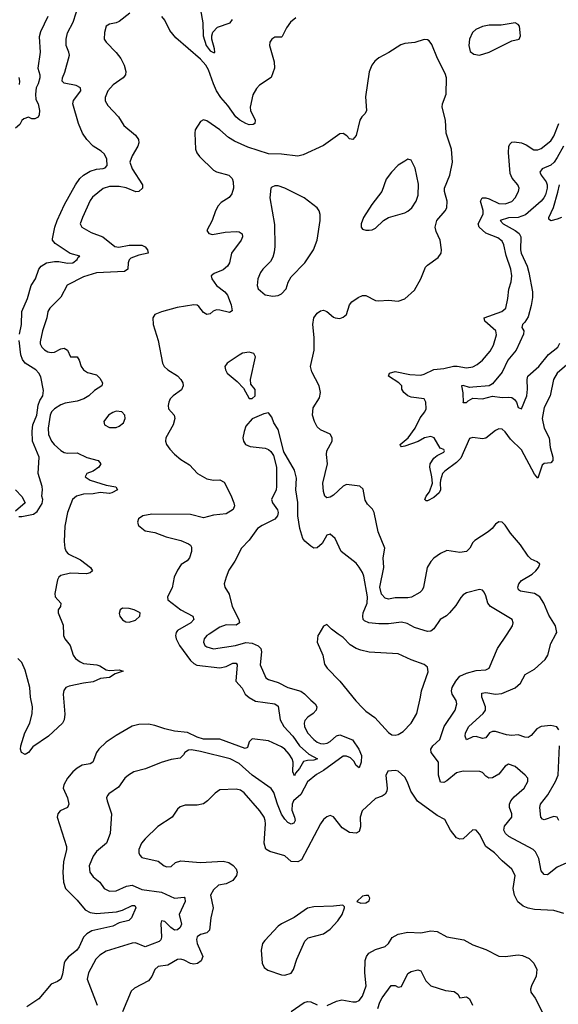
# Model space of a CAD drawing. Header units: inches. Extents: x 1694797 to 1849917, y 907313 to 1017959.
# Tile 256 of 256: x 1785196 to 1788517, y 957716 to 963790. Entities that reach past the tile are written whole.
import ezdxf

# ---------------------------------------------------------------- set-up
doc = ezdxf.new("R2010")
doc.units = ezdxf.units.IN
doc.header["$MEASUREMENT"] = 0
doc.layers.add('B7985', color=7, linetype='Continuous')
doc.layers.add('B7986', color=7, linetype='Continuous')

msp = doc.modelspace()

# ---------------------------------------------------------------- linework, layer by layer
at = {"layer": 'B7985', "color": 5}
for points, elevation in [([(1785465.8, 960000), (1785466, 959990), (1785475.3, 959970), (1785508.3, 959928.3), (1785526, 959870), (1785540.3, 959850), (1785568, 959828), (1785590, 959818), (1785672, 959810), (1785690, 959804), (1785730, 959779.3), (1785750, 959775.8), (1785810, 959778.4), (1785834.8, 959770), (1785785.1, 959754.9), (1785750, 959732.8), (1785694.6, 959725.4), (1785650, 959705.6), (1785590, 959697.7), (1785501.3, 959678.7), (1785481.3, 959670), (1785468.6, 959651.4), (1785465, 959630), (1785474.4, 959505.6), (1785470.3, 959470), (1785460.3, 959450), (1785373.1, 959370), (1785276.5, 959303.5), (1785250, 959269.7), (1785230, 959256.9), (1785206.9, 959270), (1785200.5, 959290), (1785203, 959310), (1785228.4, 959390), (1785259.2, 959450), (1785273.2, 959510), (1785274.6, 959550), (1785262.1, 959610), (1785258.4, 959670), (1785230, 959778), (1785210, 959825.1), (1785185.1, 959850)], 780), ([(1786159.5, 960000), (1786157.6, 959990), (1786160.7, 959970), (1786182.2, 959930), (1786250, 959837.2), (1786270, 959818.6), (1786288.8, 959808.8), (1786430, 959791.2), (1786470, 959800.1), (1786510, 959820.4), (1786530, 959821.2), (1786537.2, 959810), (1786528.3, 959710), (1786566.9, 959666.9), (1786585.5, 959630), (1786610, 959607.7), (1786650, 959584.8), (1786768.6, 959568.6), (1786790, 959555.3), (1786801, 959470), (1786825.2, 959430), (1786879.1, 959370), (1786920.4, 959310), (1786978.9, 959258.9), (1787033, 959230), (1787010, 959222.3), (1786970, 959220.7), (1786945.8, 959214.2), (1786921.9, 959170), (1786897.4, 959142.6), (1786890, 959124.2), (1786879.9, 959150), (1786881.8, 959210), (1786876.2, 959230), (1786858.1, 959258.1), (1786830, 959289.4), (1786810, 959303.1), (1786730, 959341.1), (1786630, 959353.3), (1786610, 959334), (1786599.7, 959300.3), (1786587, 959293), (1786430, 959350.6), (1786330, 959351.6), (1786290, 959364.5), (1786230, 959393.5), (1786150, 959400.1), (1786090, 959414.8), (1786030, 959436.4), (1785990, 959443.7), (1785930, 959441.5), (1785890, 959432.4), (1785790, 959374.3), (1785730, 959332.3), (1785684.7, 959290), (1785668.7, 959270), (1785647.8, 959210), (1785630, 959198.6), (1785581.6, 959190), (1785550, 959172.7), (1785523.2, 959150), (1785490, 959111), (1785467.5, 959070), (1785463.8, 959050), (1785490.9, 958990), (1785499.1, 958950), (1785490, 958929.6), (1785446, 958910), (1785430.4, 958890), (1785427.4, 958870), (1785485.4, 958690), (1785484.7, 958670), (1785465.8, 958594.2), (1785462.6, 958530), (1785465.5, 958470), (1785479.4, 958430), (1785550, 958358.6), (1785599.2, 958299.2), (1785630, 958281.2), (1785670, 958276.9), (1785792.9, 958287.1), (1785830, 958296.8), (1785890, 958324.4), (1785905.2, 958325.2), (1785912, 958310), (1785886.2, 958250), (1785868, 958232), (1785810, 958217.8), (1785770, 958198.5), (1785640.3, 958170), (1785609.2, 958150), (1785590.2, 958130), (1785562.8, 958070), (1785549.1, 958050), (1785494.2, 958005.8), (1785475.9, 957984.1), (1785469.3, 957970), (1785459.1, 957900.9), (1785448.8, 957871.2), (1785430, 957857), (1785390, 957839.5), (1785313.7, 957750), (1785240.3, 957699.7)], 820), ([(1786363.9, 960000), (1786350, 959990.9), (1786332.8, 959970), (1786328.4, 959950), (1786337.8, 959930), (1786350, 959920.2), (1786390, 959908.8), (1786526, 959930), (1786590, 959948), (1786630, 959944.2), (1786666.8, 959926.8), (1786682.2, 959910), (1786686.9, 959890), (1786679, 959810), (1786714.4, 959730), (1786730, 959718.9), (1786790, 959700.2), (1786850, 959671), (1786930, 959646.6), (1786951.8, 959631.8), (1786990, 959592.2), (1787018.7, 959570), (1787028.8, 959550), (1787023.1, 959530), (1787006, 959510), (1786973.2, 959486.9), (1786953.5, 959466.5), (1786949.3, 959450), (1786951.7, 959430), (1786971, 959390), (1787010, 959348.6), (1787030, 959332.5), (1787050, 959324.2), (1787070, 959322), (1787092.6, 959327.4), (1787110, 959336.8), (1787150, 959371), (1787170, 959377.4), (1787247, 959347), (1787286.3, 959290), (1787302.9, 959250), (1787301.5, 959210), (1787290, 959174), (1787270, 959188), (1787255.1, 959215.1), (1787235.6, 959235.6), (1787210, 959246.7), (1787190, 959246), (1787070, 959158), (1787025.8, 959134.2), (1786970, 959087.3), (1786930.1, 959009.9), (1786883.7, 958970), (1786875.7, 958950), (1786873.8, 958913.8), (1786890.6, 958870), (1786893.6, 958850), (1786886.5, 958833.5), (1786870, 958827.7), (1786850, 958837.4), (1786830, 958857.9), (1786810, 958888.5), (1786784.8, 958950), (1786763.2, 959023.2), (1786746.2, 959046.2), (1786630, 959128.7), (1786550, 959202.1), (1786494.7, 959230), (1786310, 959274.6), (1786255.2, 959284.8), (1786236.2, 959283.8), (1786213.7, 959270), (1786206.1, 959253.9), (1786186, 959234), (1786130, 959225.1), (1786067.5, 959207.5), (1785972, 959168), (1785900.7, 959150), (1785867.7, 959130), (1785843.8, 959110), (1785805.4, 959054.6), (1785745.5, 959014.5), (1785736.7, 959003.3), (1785732.2, 958990), (1785734.6, 958970), (1785762.6, 958890), (1785754.6, 958770), (1785730.3, 958710), (1785670, 958659.1), (1785649.2, 958630), (1785625.3, 958570), (1785628.8, 958530), (1785650, 958501.3), (1785690.4, 958470), (1785717.1, 958430), (1785750, 958412.9), (1785790, 958415), (1785855.4, 958444.6), (1785890, 958450.1), (1785950, 958424.5), (1786070, 958406.8), (1786150, 958370.8), (1786210, 958376), (1786214.9, 958370), (1786217.1, 958350), (1786178.3, 958270), (1786193, 958210), (1786185.2, 958190), (1786170, 958174.8), (1786150, 958174.2), (1786128.7, 958188.7), (1786090, 958226.6), (1786070, 958231.8), (1786066.1, 958213.9), (1786070.2, 958130), (1786065.5, 958114.5), (1786055.8, 958104.2), (1785970, 958070.8), (1785910, 958095.5), (1785890, 958092.5), (1785730, 958044.4), (1785690, 958019.8), (1785665.7, 957994.3), (1785619.7, 957910), (1785612.3, 957870), (1785673.2, 957710)], 840), ([(1787040.9, 960000), (1787034.8, 959990), (1787030.8, 959950), (1787064, 959870), (1787074.8, 959814.8), (1787090.8, 959790), (1787170.3, 959710), (1787268.5, 959588.5), (1787310, 959544.9), (1787330, 959524.9), (1787386, 959486), (1787470, 959392.7), (1787490, 959378), (1787510, 959375.5), (1787530, 959380.7), (1787561, 959399), (1787610, 959451), (1787643.7, 959510), (1787668, 959610), (1787673, 959650), (1787713.9, 959766.1), (1787710, 959795.6), (1787690, 959812.9), (1787610, 959841.1), (1787530, 959878.3), (1787350, 959888), (1787299.7, 959899.7), (1787271, 959911), (1787234.2, 959934.2), (1787190, 959978), (1787160, 960000)], 860), ([(1788570, 958588), (1788510, 958560.9), (1788450, 958513.6), (1788430, 958516.2), (1788410, 958539.3), (1788396.1, 958616.1), (1788376.7, 958656.7), (1788361, 958670), (1788212.2, 958750), (1788190.9, 958770), (1788181.5, 958790), (1788185.8, 958814.2), (1788229.7, 958870), (1788231, 958890), (1788216.1, 958930), (1788216.1, 958950), (1788224.5, 958970), (1788245, 958995), (1788307.1, 959050), (1788329.5, 959089.5), (1788327.8, 959110), (1788311.8, 959130), (1788250, 959182.6), (1788210, 959196.3), (1788190, 959185.1), (1788150, 959136), (1788110, 959112), (1788089.4, 959110), (1788070, 959123.6), (1788050, 959146), (1788032, 959152), (1787930, 959154.9), (1787890, 959144.1), (1787830, 959094.5), (1787810, 959083.5), (1787790, 959086.3), (1787777.2, 959130), (1787777.6, 959210), (1787733.7, 959270), (1787730.8, 959289.2), (1787743.5, 959310), (1787785.5, 959350), (1787812.1, 959430), (1787881.6, 959530), (1787892, 959570), (1787887, 959590), (1787862.5, 959630), (1787857.4, 959650), (1787862.2, 959670), (1787884.5, 959710), (1787910, 959739.4), (1787950, 959759.4), (1788010, 959775.2), (1788070, 959779.3), (1788089.6, 959790.4), (1788141.6, 959910), (1788201.3, 960000)], 840), ([(1788520.3, 959410), (1788507.7, 959427.7), (1788470, 959436.4), (1788410, 959429.1), (1788384.4, 959415.6), (1788350, 959373.6), (1788330, 959362.2), (1788310, 959363.7), (1788270, 959377.5), (1788230, 959374.6), (1788197.8, 959377.8), (1788130, 959399.7), (1788110, 959398), (1788092.3, 959390), (1788070, 959360.4), (1788050, 959354.5), (1788010, 959368.8), (1787990, 959366.5), (1787950, 959347.3), (1787943.1, 959370), (1787945.2, 959390), (1787965.4, 959430), (1788053.2, 959510), (1788067.5, 959530), (1788068.6, 959550), (1788045, 959610), (1788045.8, 959634.2), (1788070, 959638.6), (1788128.9, 959628.9), (1788167.6, 959632.4), (1788251.3, 959668.7), (1788283.7, 959696.3), (1788312.1, 959750), (1788370, 959782.3), (1788436.2, 959843.8), (1788451.4, 959868.6), (1788470, 959940.7), (1788501.9, 960000)], 820), ([(1788519.3, 958850), (1788510, 958869.6), (1788490, 958874.2), (1788430, 958853), (1788418.9, 958858.9), (1788409.8, 958869.8), (1788402.2, 958930), (1788406.3, 958950), (1788451.9, 959008.1), (1788498.7, 959090), (1788515.7, 959130), (1788523.9, 959310)], 820), ([(1788550, 958275.4), (1788490, 958294.2), (1788370, 958301.1), (1788330, 958308.4), (1788300.6, 958320.6), (1788267.5, 958347.5), (1788246.2, 958390), (1788238.8, 958430), (1788249.7, 958510), (1788230, 958549.5), (1788170, 958601.1), (1788123.1, 958650), (1788069.9, 958689.9), (1788030, 958766), (1788010, 958789.6), (1787990, 958792), (1787930, 958737), (1787910, 958734.5), (1787890, 958742.9), (1787851.3, 958790), (1787816.3, 958856.3), (1787770, 958880.4), (1787648.4, 958968.4), (1787608.4, 959030), (1787586.7, 959086.7), (1787570, 959117.2), (1787530, 959154), (1787510, 959159), (1787466, 959154), (1787452.7, 959127.3), (1787461.2, 959050), (1787458.6, 959030), (1787448.6, 959011.4), (1787430, 958998.8), (1787390, 958986.4), (1787307.5, 958910), (1787294.6, 958870), (1787297.8, 958810), (1787290, 958782.4), (1787270, 958771), (1787230, 958776.5), (1787184.6, 958804.6), (1787130, 958872.3), (1787110, 958880.9), (1787090, 958871.8), (1787070, 958855.6), (1787050, 958829.5), (1786932.7, 958607.3), (1786910, 958594.7), (1786870, 958597.1), (1786830, 958631.3), (1786738, 958658), (1786713.5, 958673.5), (1786703.1, 958710), (1786710.8, 958830), (1786709.8, 958850), (1786702.4, 958870), (1786676.8, 958910), (1786580.5, 959020.5), (1786557.1, 959037.1), (1786530, 959043.7), (1786430, 959038.5), (1786400.7, 959019.3), (1786354.9, 958970), (1786330, 958953.3), (1786290, 958944.1), (1786216.3, 958943.7), (1786185.9, 958934.1), (1786170, 958919.5), (1786136.5, 958870), (1786046.8, 958813.2), (1785970, 958737.4), (1785947.8, 958710), (1785930.3, 958670), (1785930.4, 958650), (1785936, 958636), (1785950, 958622), (1786050, 958598), (1786086, 958570), (1786103.7, 958563.7), (1786130, 958566.4), (1786156, 958590), (1786190, 958600.2), (1786310.1, 958590.1), (1786450, 958598.5), (1786484.9, 958590), (1786512.6, 958572.6), (1786531.7, 958551.7), (1786536.9, 958530), (1786532.8, 958510), (1786510, 958479.8), (1786470, 958459.8), (1786421.6, 958450), (1786390, 958422.4), (1786371.7, 958390), (1786389.1, 958310), (1786374.9, 958250), (1786366.7, 958173.3), (1786350, 958156.5), (1786310, 958145.5), (1786290, 958132.9), (1786285.4, 958114.6), (1786289.5, 958090), (1786324.5, 958010), (1786315.6, 957984.4), (1786292.3, 957967.7), (1786270, 957963.2), (1786248.2, 957968.2), (1786210, 957988.9), (1786190, 957993.7), (1786170, 957991.6), (1786110, 957958.3), (1786050, 957949.7), (1786030.2, 957929.8), (1786010, 957887), (1785990, 957860.5), (1785903.7, 957816.3), (1785883.8, 957796.2), (1785830.4, 957670)], 860), ([(1787091.7, 957708.3), (1787150, 957735.6), (1787183.1, 957743.1), (1787250, 957731.7), (1787270, 957731.7), (1787290, 957739.5), (1787310, 957766.4), (1787331.4, 957830), (1787323.2, 957910), (1787326.3, 957986.3), (1787333.3, 958010), (1787349.4, 958030.6), (1787390, 958053.6), (1787450, 958072.2), (1787470, 958090.5), (1787493, 958127), (1787530, 958149.2), (1787590, 958160.9), (1787670, 958156.3), (1787730, 958169), (1787770, 958164.2), (1787830, 958133), (1787933.3, 958113.3), (1787990, 958082.4), (1788070, 958054.9), (1788150, 958012.4), (1788190, 958010.4), (1788270, 958021.1), (1788296.7, 958016.7), (1788337.4, 957997.4), (1788366.4, 957970), (1788383.7, 957930), (1788379.5, 957890), (1788350.4, 957830), (1788346, 957810), (1788348, 957790), (1788373.5, 957753.5), (1788417.6, 957670)], 860), ([(1787404.8, 957690), (1787417, 957730), (1787430, 957755.8), (1787487.2, 957832.8), (1787510, 957831.5), (1787530, 957821.1), (1787550, 957825.3), (1787590, 957905.3), (1787610, 957917.4), (1787650, 957928.8), (1787670, 957921.6), (1787700.4, 957860.4), (1787730.2, 957830.2), (1787821.2, 957801.2), (1787874.5, 957794.5), (1787898, 957778), (1787910, 957756), (1787950, 957762), (1787970, 957750.5), (1787986.7, 957710)], 840), ([(1786870, 957672.4), (1786950, 957728), (1786970, 957733.6), (1786990, 957730.2), (1787030, 957712.4)], 860)]:
    msp.add_lwpolyline(points, dxfattribs=dict(at, elevation=elevation))
at = {"layer": 'B7985', "color": 5, "elevation": 880}
for points in [[(1787330, 958388), (1787310, 958382), (1787274, 958350), (1787299.6, 958339.6), (1787330, 958341), (1787350, 958354), (1787355.3, 958370), (1787347.3, 958387.3)], [(1787188, 958328), (1787130, 958321.2), (1787010, 958317.2), (1786970, 958309.3), (1786888.5, 958251.5), (1786810, 958211.8), (1786790, 958197), (1786706.8, 958110), (1786694, 958090), (1786684, 958050), (1786690.5, 957970.5), (1786702.8, 957942.8), (1786726.9, 957926.9), (1786810, 957897.6), (1786830, 957895.8), (1786870, 957908.8), (1786884.7, 957930), (1786905.7, 957994.3), (1786953.8, 958106.2), (1786974.5, 958125.5), (1787069.5, 958150.5), (1787110, 958178.8), (1787157.2, 958230), (1787184, 958270), (1787198, 958310), (1787198, 958318)]]:
    msp.add_lwpolyline(points, close=True, dxfattribs=at)
at = {"layer": 'B7986', "color": 5}
for points, elevation in [([(1785194, 961850), (1785207.7, 961910), (1785209.5, 961990), (1785245.1, 962070), (1785267.1, 962150), (1785294.3, 962190), (1785314.3, 962250), (1785327.8, 962270), (1785361.6, 962290), (1785410, 962298), (1785437.6, 962297.6), (1785490, 962287.9), (1785523, 962290), (1785550.3, 962310), (1785556.2, 962323.8), (1785566.8, 962330), (1785508.3, 962348.3), (1785414.6, 962410), (1785398.7, 962430), (1785398.3, 962438.3), (1785413.7, 962510), (1785426.8, 962550), (1785472.5, 962650), (1785539.2, 962770), (1785566.4, 962810), (1785590, 962830.6), (1785630, 962854.9), (1785670, 962867), (1785710, 962870.9), (1785723.9, 962876.1), (1785735.3, 962890), (1785732.4, 962930), (1785719.3, 962959.3), (1785699.4, 962979.4), (1785650, 963009.3), (1785610.2, 963050), (1785584.2, 963090), (1785558.9, 963150), (1785523.8, 963270), (1785528.8, 963291.2), (1785572.4, 963350), (1785570.5, 963370), (1785543.8, 963383.8), (1785470, 963397.3), (1785458, 963410), (1785460.1, 963430), (1785474.4, 963465.6), (1785502.9, 963570), (1785499.7, 963590), (1785483.2, 963630), (1785482.3, 963670), (1785490, 963709.2), (1785525.5, 963774.5), (1785580.5, 963950)], 760), ([(1786311.3, 963850), (1786324.7, 963770), (1786326.6, 963690), (1786345.2, 963630), (1786370, 963597.3), (1786395.6, 963584.4), (1786399.3, 963590), (1786397.3, 963610), (1786380.3, 963670), (1786380.3, 963690), (1786387.8, 963712.3), (1786416.1, 963743.9), (1786492.7, 963770), (1786508.7, 963790)], 760), ([(1785370.3, 963810), (1785325.1, 963714.9), (1785316.4, 963683.6), (1785321.7, 963590), (1785308.8, 963491.2), (1785319.5, 963450), (1785319.5, 963430), (1785310, 963394), (1785297.3, 963370), (1785293, 963330), (1785296.3, 963296.3), (1785310.6, 963270), (1785318.8, 963230), (1785316.9, 963203.1), (1785310, 963188), (1785290, 963178), (1785270, 963178), (1785250, 963188), (1785222, 963178), (1785210, 963168.7), (1785196.7, 963143.3), (1785170, 963121.2)], 740), ([(1785874.4, 963830), (1785810, 963778.9), (1785790.2, 963769.8), (1785750, 963762.7), (1785728.8, 963750), (1785718, 963710), (1785717, 963670), (1785728.7, 963650), (1785790, 963586.4), (1785818.7, 963550), (1785839.5, 963510), (1785850.3, 963470), (1785848.9, 963450), (1785834.6, 963430), (1785772, 963388), (1785740.2, 963350), (1785722.7, 963310), (1785722.8, 963290), (1785740, 963260), (1785805.7, 963190), (1785837.3, 963137.3), (1785910, 963078), (1785928.1, 963050), (1785930.2, 963030), (1785924.4, 963010), (1785888.8, 962950), (1785875, 962910), (1785888.8, 962870), (1785953.8, 962770), (1785953, 962750), (1785930.6, 962729.4), (1785912, 962728), (1785852, 962752), (1785810, 962760.3), (1785750, 962759.9), (1785710, 962749), (1785645.9, 962694.1), (1785630, 962674), (1785583, 962570), (1785569.3, 962529.3), (1785579.3, 962510), (1785637.5, 962477.5), (1785709.2, 962449.2), (1785782.4, 962390), (1785806.7, 962386.7), (1785870, 962397.9), (1785950, 962398.5), (1785970, 962388.7), (1785983.2, 962370), (1785987.3, 962350), (1785930, 962337.4), (1785882, 962318), (1785871.9, 962308.1), (1785865, 962290), (1785862, 962250), (1785842.8, 962237.2), (1785670, 962228.7), (1785590, 962203.9), (1785488, 962152), (1785450, 962078.3), (1785381.3, 962010), (1785369.2, 961990), (1785364.3, 961950), (1785336.3, 961870), (1785322.8, 961802.8), (1785323.2, 961790), (1785333, 961770), (1785350, 961752.2), (1785370, 961741.3), (1785390, 961735.9), (1785410, 961738.8), (1785450, 961760.1), (1785470, 961763.7), (1785490, 961751.7), (1785509.2, 961709.2), (1785550, 961708.9), (1785562.6, 961690), (1785574.2, 961650), (1785589.5, 961629.5), (1785614, 961614), (1785670, 961598.8), (1785690, 961578.6), (1785706.8, 961550), (1785701.5, 961530), (1785657.3, 961502.7), (1785622.1, 961470), (1785592.4, 961450), (1785550, 961435.8), (1785475.7, 961424.3), (1785450, 961414.2), (1785410, 961389.8), (1785392.7, 961370), (1785385, 961350), (1785372.3, 961270), (1785374.6, 961230), (1785392.1, 961190), (1785409.6, 961170), (1785450, 961131.1), (1785470, 961119.1), (1785490, 961115.2), (1785550, 961118.7), (1785610, 961088.3), (1785680.4, 961070), (1785696.9, 961050), (1785683.6, 961030), (1785650, 961005.6), (1785610.6, 960990), (1785599.3, 960970), (1785630.4, 960950), (1785730, 960917.4), (1785788.2, 960908.2), (1785798.4, 960890), (1785764.9, 960870), (1785750, 960867), (1785692.4, 960872.4), (1785650, 960864), (1785590, 960862.2), (1785545.7, 960850), (1785521.5, 960830), (1785491.1, 960750), (1785474.7, 960665.3), (1785471.3, 960571.3), (1785475, 960530), (1785482.9, 960510), (1785495.4, 960495.4), (1785570, 960457.2), (1785632.2, 960410), (1785645.5, 960390), (1785630, 960377.6), (1785609, 960371), (1785510, 960374.5), (1785450, 960362), (1785437.5, 960350), (1785430, 960333.6), (1785411.9, 960250), (1785414.6, 960230), (1785448.9, 960190), (1785448.1, 960170), (1785433.5, 960150), (1785434.2, 960130), (1785464.6, 960055.4), (1785465.8, 960000)], 780), ([(1786899.1, 963800.9), (1786866.1, 963773.9), (1786841.2, 963738.8), (1786814.4, 963685.6), (1786810, 963682), (1786770, 963681.1), (1786750.5, 963670), (1786738.7, 963650), (1786737, 963630), (1786764.9, 963530), (1786767.6, 963490), (1786746.6, 963433.4), (1786673.6, 963386.4), (1786655.3, 963364.7), (1786633.3, 963326.7), (1786616.9, 963250), (1786618.5, 963230), (1786648.1, 963170), (1786645, 963150), (1786636.2, 963143.8), (1786610, 963142), (1786590, 963149.2), (1786553.6, 963170), (1786529.4, 963190), (1786479.8, 963259.8), (1786435.3, 963310), (1786410, 963349.8), (1786390, 963394.5), (1786361, 963481), (1786344.7, 963510), (1786310, 963546.9), (1786157.9, 963677.9), (1786122.6, 963722.6), (1786090, 963786.9), (1786071.6, 963810)], 780), ([(1788501.9, 960000), (1788507.2, 960010), (1788499.1, 960050), (1788457.3, 960117.3), (1788427.8, 960190), (1788402.9, 960230), (1788370, 960250.3), (1788283.7, 960263.7), (1788271.7, 960271.7), (1788267.6, 960290), (1788273.7, 960310), (1788289.9, 960330.1), (1788355.1, 960370), (1788379.1, 960390), (1788395.6, 960410), (1788403.7, 960430), (1788385.6, 960445.6), (1788350, 960462.6), (1788330, 960479.7), (1788283.5, 960550), (1788222.1, 960622.1), (1788190, 960672), (1788170, 960689.5), (1788150, 960692.3), (1788130, 960678), (1788108.8, 960651.2), (1788084, 960630), (1788002.8, 960577.2), (1787990, 960564.7), (1787971.1, 960528.9), (1787950.5, 960509.5), (1787910, 960502.6), (1787830, 960515.4), (1787790, 960496.5), (1787750, 960468.7), (1787730, 960447.1), (1787708.5, 960410), (1787685.8, 960290), (1787676.5, 960270), (1787663.2, 960256.8), (1787612, 960228), (1787590, 960222.7), (1787510, 960223.1), (1787470, 960214), (1787450, 960220.2), (1787425.9, 960245.9), (1787416.2, 960290), (1787441.9, 960410), (1787436.7, 960470), (1787448.1, 960530), (1787406.6, 960630), (1787382.4, 960750), (1787371.8, 960770), (1787340.6, 960800.6), (1787326.5, 960826.5), (1787314.5, 960894.5), (1787292.9, 960912.9), (1787210, 960922), (1787190, 960911.6), (1787130, 960856.4), (1787110, 960844.2), (1787090, 960839.7), (1787077.6, 960850), (1787070, 960879), (1787065.4, 960930), (1787093.8, 961050), (1787086.9, 961106.9), (1787089.8, 961129.8), (1787122.7, 961190), (1787122.6, 961210), (1787110, 961233.3), (1787050, 961260.4), (1787030, 961277.4), (1787012.7, 961310), (1787002.2, 961350), (1787004.9, 961395.1), (1787043.8, 961456.2), (1787051.2, 961490), (1787042.6, 961530), (1786997.7, 961617.7), (1786989.8, 961650), (1787011.2, 961750), (1787011.7, 961830), (1787003.4, 961910), (1787009.9, 961950.1), (1787030, 961978.9), (1787050, 961992.9), (1787070, 961997.4), (1787090, 961990.3), (1787130, 961954.4), (1787141, 961950), (1787170, 961947), (1787190, 961954.4), (1787211.3, 961970), (1787229.7, 962030), (1787244, 962050), (1787283.1, 962076.9), (1787310, 962088.2), (1787330, 962088.1), (1787390, 962057), (1787410, 962054.9), (1787470, 962058.7), (1787530, 962053), (1787570, 962067.7), (1787630, 962120.7), (1787668.2, 962190), (1787698, 962262), (1787710, 962275.5), (1787776.6, 962323.4), (1787793.6, 962350), (1787795.8, 962370), (1787788.4, 962430), (1787763, 962483), (1787756.8, 962510), (1787768.6, 962550), (1787818.9, 962610), (1787829.8, 962630), (1787832.2, 962670), (1787814.5, 962730), (1787814.9, 962750), (1787848.1, 962830), (1787865.1, 962910), (1787858.3, 962990), (1787824.4, 963090), (1787821.4, 963170), (1787800.7, 963250), (1787803.5, 963270), (1787825.5, 963330), (1787827.2, 963430), (1787818.4, 963458.4), (1787771, 963551), (1787736.6, 963636.6), (1787719.6, 963659.6), (1787710, 963666), (1787690, 963666.6), (1787631.6, 963648.5), (1787570, 963642), (1787546, 963634), (1787472.8, 963587.2), (1787410, 963553.6), (1787386.4, 963533.6), (1787368, 963510), (1787351.6, 963468.4), (1787327.3, 963312.7), (1787334.9, 963230), (1787325.7, 963210), (1787305.3, 963190), (1787292.9, 963170), (1787270, 963076), (1787250, 963049.6), (1787230, 963055.6), (1787213.8, 963073.8), (1787190, 963087.8), (1787170, 963086.3), (1787070, 963013.6), (1786944.1, 962955.9), (1786910, 962948.3), (1786810, 962961), (1786730, 962961.7), (1786602.8, 963002.8), (1786519.9, 963039.9), (1786483.8, 963063.8), (1786430, 963110.6), (1786350, 963165.3), (1786330, 963171), (1786310, 963160.9), (1786277.6, 963110), (1786274.9, 963090), (1786280.9, 962990), (1786288.2, 962968.2), (1786305.4, 962945.4), (1786390, 962860.9), (1786410.2, 962850.2), (1786485.5, 962830), (1786505.3, 962810), (1786511.4, 962790), (1786513.4, 962750), (1786504.3, 962715.7), (1786487, 962693), (1786438.6, 962661.4), (1786419, 962641), (1786402.4, 962610), (1786382, 962550), (1786350.4, 962490), (1786362.8, 962470), (1786385.5, 962465.5), (1786462, 962478), (1786530, 962483), (1786550, 962481.8), (1786568, 962468), (1786570.3, 962450), (1786561.6, 962430), (1786502.6, 962350), (1786488.7, 962290), (1786476.3, 962270), (1786450, 962247.4), (1786395.8, 962224.2), (1786376.5, 962210), (1786380.2, 962190), (1786409, 962150), (1786460.2, 962110), (1786476.6, 962090), (1786500.6, 962030), (1786506.6, 961993.4), (1786490, 961984.2), (1786430, 961998.4), (1786410, 961999), (1786389.2, 961990.8), (1786370, 961975.3), (1786350, 961970.7), (1786330, 961983.5), (1786301.3, 962021.3), (1786290, 962028.7), (1786270, 962029.8), (1786166.1, 962013.9), (1786070, 961987.3), (1786030, 961972), (1786016.3, 961950), (1786019.3, 961910), (1786050.3, 961810), (1786077, 961670), (1786087, 961650), (1786108.7, 961630), (1786170, 961591.7), (1786190.5, 961570.5), (1786201, 961550), (1786203.6, 961530), (1786192.7, 961507.3), (1786141.3, 961470), (1786123.1, 961450), (1786114.9, 961430), (1786110.5, 961410), (1786113.4, 961390), (1786148, 961350), (1786152.2, 961330), (1786142.8, 961290), (1786096.5, 961210), (1786095.3, 961190), (1786101.5, 961170), (1786121.1, 961141.1), (1786150, 961110.3), (1786190, 961077.4), (1786243.1, 961043.1), (1786291.3, 960990), (1786350, 960956.3), (1786390, 960949.4), (1786431, 960951), (1786456.4, 960936.4), (1786497.5, 960857.5), (1786517.2, 960810), (1786520.7, 960790), (1786512.5, 960767.5), (1786470, 960741), (1786390, 960734.1), (1786330, 960717.1), (1786250, 960737.8), (1786010, 960739.1), (1785954.8, 960730), (1785928.7, 960710), (1785922, 960690), (1785928.5, 960670), (1785970, 960635.8), (1786030, 960627), (1786099.6, 960599.6), (1786190, 960577.3), (1786236.9, 960556.9), (1786248.5, 960548.5), (1786255, 960535), (1786255.2, 960510), (1786243.2, 960470), (1786227.7, 960452.3), (1786192, 960428), (1786170, 960394.3), (1786149.3, 960350), (1786136, 960284), (1786107.2, 960230), (1786110.4, 960210), (1786190.3, 960150), (1786263.7, 960110), (1786269, 960090), (1786251.3, 960070), (1786170, 960021.1), (1786161.3, 960010), (1786159.5, 960000)], 820), ([(1785194.3, 963390), (1785196.8, 963410), (1785192.5, 963432.5)], 740), ([(1788570, 961660.2), (1788509.2, 961610), (1788486.8, 961570), (1788467.2, 961470), (1788430, 961397), (1788418.2, 961330), (1788428.6, 961270), (1788461.1, 961210), (1788466.8, 961150), (1788482.8, 961090), (1788483.1, 961070), (1788470, 961055.6), (1788430, 961052.4), (1788418, 961042), (1788390, 960962.4), (1788370, 960985.4), (1788290, 961135.9), (1788222.9, 961202.9), (1788190, 961246.9), (1788170, 961264), (1788150, 961265.4), (1788130, 961255.1), (1788070, 961208.4), (1788050, 961203.1), (1787990, 961211.8), (1787970, 961206.6), (1787915.1, 961084.9), (1787890, 961057.9), (1787816.1, 961003.9), (1787803.4, 960990), (1787790.9, 960950), (1787787.5, 960930), (1787790.1, 960890), (1787782.7, 960870), (1787750, 960842.3), (1787710, 960821.6), (1787702, 960822), (1787693.3, 960830), (1787702, 960850), (1787722.9, 960877.1), (1787740.2, 960930), (1787737.9, 960970), (1787723.7, 961030), (1787727.7, 961050), (1787750, 961084), (1787770, 961101.6), (1787810, 961121.6), (1787815.1, 961130), (1787810, 961138.4), (1787787.5, 961147.5), (1787751, 961210), (1787730, 961218.6), (1787691.8, 961210), (1787653.2, 961186.8), (1787570, 961157.9), (1787550, 961155.4), (1787542.8, 961162.8), (1787541.1, 961170), (1787590.5, 961209.5), (1787634.2, 961270), (1787665.4, 961334.6), (1787692.8, 961370), (1787701.3, 961390), (1787700.7, 961430), (1787690, 961451.6), (1787610, 961461), (1787588.3, 961470), (1787564, 961490), (1787551.5, 961510), (1787551.6, 961530), (1787534, 961550), (1787469.7, 961590), (1787476.9, 961610), (1787510, 961619), (1787601.8, 961601.8), (1787670, 961597.7), (1787690, 961602.4), (1787750, 961632.5), (1787810, 961638.1), (1787870, 961651.5), (1787892.8, 961652.8), (1787950, 961642.7), (1787990, 961647.5), (1788017.4, 961662.6), (1788050, 961690.2), (1788095.7, 961744.3), (1788117.8, 961782.2), (1788135.1, 961844.9), (1788131.5, 961870), (1788064.5, 961930), (1788059.7, 961950), (1788168.3, 961990), (1788193.2, 962010), (1788206.1, 962070), (1788212.2, 962127.8), (1788226.5, 962173.5), (1788231.2, 962210), (1788223.8, 962250), (1788194.6, 962334.6), (1788180.3, 962400.3), (1788170, 962422.6), (1788143.3, 962443.3), (1788070, 962472.6), (1788029.3, 962510), (1788022.8, 962530), (1788052.6, 962590), (1788052.7, 962612.7), (1788037.1, 962670), (1788047.1, 962690), (1788070, 962690.9), (1788090, 962685.4), (1788150, 962655.6), (1788190, 962653.1), (1788230, 962667.8), (1788250.8, 962690), (1788271.8, 962730), (1788274.6, 962750), (1788267.2, 962770), (1788231.8, 962811.8), (1788220.9, 962840.9), (1788208.9, 962971.1), (1788212, 963008), (1788218.2, 963021.8), (1788230, 963033.6), (1788244.7, 963035.3), (1788290, 963029.4), (1788318.4, 963018.4), (1788366.3, 962986.3), (1788390, 962985.8), (1788410, 962995.9), (1788470, 963042.9), (1788490, 963070.2), (1788519.4, 963150)], 780), ([(1788547.9, 963010), (1788510, 962938.7), (1788490.2, 962909.8), (1788470, 962891.8), (1788417.6, 962870), (1788402.6, 962850), (1788411.7, 962830), (1788441.1, 962790), (1788448.1, 962770), (1788448.7, 962750), (1788437.8, 962710), (1788428.4, 962690), (1788411.3, 962670), (1788314, 962586), (1788270, 962569.3), (1788210, 962566.7), (1788158.7, 962550), (1788176.5, 962530), (1788250.2, 962490.2), (1788275.9, 962470), (1788285.4, 962450), (1788284.3, 962370), (1788288.2, 962350), (1788324.8, 962270), (1788335.5, 962230), (1788357.7, 962110), (1788356.7, 962076.7), (1788350, 962026.4), (1788330, 961956.4), (1788310, 961922.7), (1788296.4, 961910), (1788292.4, 961890), (1788303.8, 961870), (1788302.4, 961850), (1788255.9, 961750), (1788205.5, 961690), (1788170, 961615.6), (1788110, 961543.9), (1788090, 961531), (1787990, 961522), (1787970, 961520.9), (1787930, 961534), (1787919.3, 961530), (1787928.4, 961488.4), (1787930, 961426), (1787930.8, 961429.2), (1787950, 961427.8), (1787960.6, 961439.4), (1787990, 961454.5), (1788050, 961450.7), (1788110, 961467.5), (1788170, 961459.4), (1788210, 961461.6), (1788230, 961458.7), (1788247.5, 961447.5), (1788259.2, 961430), (1788270, 961397), (1788290, 961389.6), (1788322.9, 961470), (1788327.2, 961510), (1788324.1, 961570), (1788329.6, 961590.4), (1788397.5, 961650), (1788455.7, 961724.3), (1788514.2, 961770), (1788526.5, 961793.5)], 760), ([(1788537, 962570), (1788510, 962558.4), (1788470, 962549.3), (1788459.3, 962559.3), (1788457.7, 962570), (1788488, 962632), (1788513.7, 962726.3), (1788523.3, 962770)], 740), ([(1785190, 960725.1), (1785210, 960725.1), (1785281.1, 960738.9), (1785304.2, 960755.8), (1785334.6, 960805.4), (1785338.4, 960830), (1785332.4, 960850), (1785337, 960890), (1785334.7, 960910), (1785310.4, 960990), (1785315.8, 961090), (1785275, 961190), (1785272.1, 961252.1), (1785277.1, 961290), (1785301.4, 961350), (1785309, 961411), (1785320, 961440), (1785338.5, 961470), (1785343.1, 961503.1), (1785326.6, 961586.6), (1785314.9, 961610), (1785296.4, 961630), (1785230.1, 961670.1), (1785212.8, 961692.8), (1785202.9, 961722.9), (1785192.1, 961810)], 760), ([(1788201.3, 960000), (1788234.5, 960050), (1788239.3, 960070), (1788232.7, 960090), (1788098, 960170), (1788081.6, 960190), (1788070, 960235.3), (1788058.9, 960258.9), (1788049.6, 960269.6), (1788030, 960274.7), (1787950, 960253.3), (1787930, 960240.9), (1787915.1, 960224.9), (1787884.8, 960175.2), (1787846, 960130), (1787826.9, 960113.1), (1787788.2, 960090), (1787750, 960031.8), (1787730, 960018.3), (1787710, 960016), (1787690, 960021.8), (1787630, 960040.8), (1787584.6, 960064.6), (1787550, 960073.8), (1787470, 960063.6), (1787410, 960061.9), (1787348.8, 960068.8), (1787321.4, 960081.4), (1787314.4, 960090), (1787310.6, 960110), (1787313.9, 960130), (1787338.7, 960190), (1787341.2, 960230), (1787317.6, 960357.6), (1787310, 960379.5), (1787290, 960412.3), (1787270, 960437), (1787178, 960510), (1787140.5, 960590), (1787110, 960616.2), (1787090, 960609.4), (1787061.3, 960558.7), (1787030, 960531), (1787010, 960529.7), (1786990, 960541), (1786953.6, 960573.6), (1786942.3, 960590), (1786923.9, 960650), (1786909.9, 960730), (1786911.5, 960811.5), (1786898.2, 960890), (1786902, 960962), (1786891.2, 961010), (1786824.1, 961124.1), (1786790, 961261.2), (1786763.7, 961303.7), (1786750, 961337.2), (1786730, 961364), (1786701.4, 961358.6), (1786630, 961328), (1786590, 961282), (1786579.1, 961250), (1786572.7, 961210), (1786575.5, 961190), (1786588.8, 961168.8), (1786617.7, 961157.7), (1786710, 961145.7), (1786730, 961138.7), (1786745.3, 961125.3), (1786760.7, 961100.7), (1786778.6, 961030), (1786779.6, 960910), (1786777.8, 960890), (1786747.9, 960830), (1786754.6, 960810), (1786785.4, 960765.4), (1786790.2, 960750), (1786786.5, 960730), (1786770, 960708.7), (1786690.4, 960670), (1786662, 960650), (1786610, 960579.6), (1786563, 960530), (1786521.6, 960450), (1786485.8, 960394.2), (1786468.8, 960351.2), (1786457.1, 960310), (1786461.6, 960290), (1786486.8, 960246.8), (1786505.7, 960170), (1786547.1, 960090), (1786551.4, 960068.6), (1786530, 960055.2), (1786470, 960056.5), (1786430, 960043.1), (1786363.9, 960000)], 840), ([(1785170, 960889.4), (1785210, 960849), (1785229.3, 960810), (1785170, 960757.6)], 760), ([(1787160, 960000), (1787119, 960030), (1787090, 960058), (1787070, 960048), (1787040.9, 960000)], 860)]:
    msp.add_lwpolyline(points, dxfattribs=dict(at, elevation=elevation))
for points, elevation in [([(1788250, 963770.6), (1788163.6, 963756.4), (1788090, 963755.3), (1788050, 963746.8), (1788007.9, 963730), (1787988.3, 963710), (1787968.5, 963670), (1787964.5, 963630), (1787973.5, 963593.5), (1787996.7, 963576.7), (1788030, 963570.3), (1788090, 963588.4), (1788230, 963659.3), (1788275.1, 963670), (1788283.6, 963690), (1788276.9, 963750), (1788270, 963760.7)], 820), ([(1787590, 962929), (1787570, 962917.2), (1787528.5, 962891.5), (1787487.3, 962850), (1787454.6, 962805.4), (1787428.2, 962730), (1787368, 962650), (1787315.5, 962570), (1787300.7, 962530), (1787301, 962510), (1787310, 962498), (1787330, 962490.8), (1787350, 962490.7), (1787370, 962494), (1787390, 962504), (1787439.3, 962550), (1787469.7, 962570.3), (1787570, 962597.6), (1787590, 962608.7), (1787612.8, 962630), (1787641, 962670), (1787652.2, 962707.8), (1787654.4, 962774.4), (1787633.3, 962873.3), (1787610, 962924)], 840), ([(1786770, 962765.1), (1786750, 962757), (1786744.9, 962750), (1786737.4, 962690), (1786766, 962526), (1786768.4, 962390), (1786764.3, 962355.7), (1786756.3, 962323.7), (1786742, 962298), (1786694.4, 962250), (1786680.4, 962230), (1786664.9, 962190), (1786660.7, 962150), (1786667.3, 962130), (1786710, 962093), (1786756.2, 962083.8), (1786790, 962087.7), (1786810, 962099.1), (1786839.5, 962130), (1786852, 962170), (1786870, 962204), (1786954.5, 962290), (1787006.6, 962370), (1787029.4, 962430), (1787047.8, 962550), (1787047.7, 962587.7), (1787042, 962610), (1787029.3, 962630), (1786949.3, 962690), (1786830, 962750.9), (1786790, 962764.4)], 840), ([(1786610, 961739.5), (1786570, 961731.8), (1786550, 961720.7), (1786476, 961670), (1786461, 961650), (1786464.7, 961630), (1786476, 961610), (1786537.3, 961557.3), (1786576.3, 961516.3), (1786610, 961452), (1786630, 961452), (1786648, 961470), (1786648.4, 961508.4), (1786621.2, 961541.2), (1786619.3, 961570), (1786649.3, 961710), (1786639, 961730)], 840), ([(1785790, 961373.9), (1785770, 961367.3), (1785742.6, 961350), (1785715.3, 961310), (1785718.7, 961290), (1785750, 961273), (1785790, 961273.7), (1785810, 961281.5), (1785836.7, 961303.3), (1785846.8, 961330), (1785843.4, 961350), (1785825.4, 961370)], 820), ([(1785830, 960159.4), (1785814.6, 960150), (1785810, 960126), (1785814.3, 960110), (1785830, 960087.6), (1785850, 960075.6), (1785870, 960072.7), (1785910, 960085.2), (1785936.3, 960110), (1785939.6, 960130), (1785902, 960150), (1785870, 960157.4)], 820)]:
    msp.add_lwpolyline(points, close=True, dxfattribs=dict(at, elevation=elevation))

doc.saveas('drawing.dxf')
